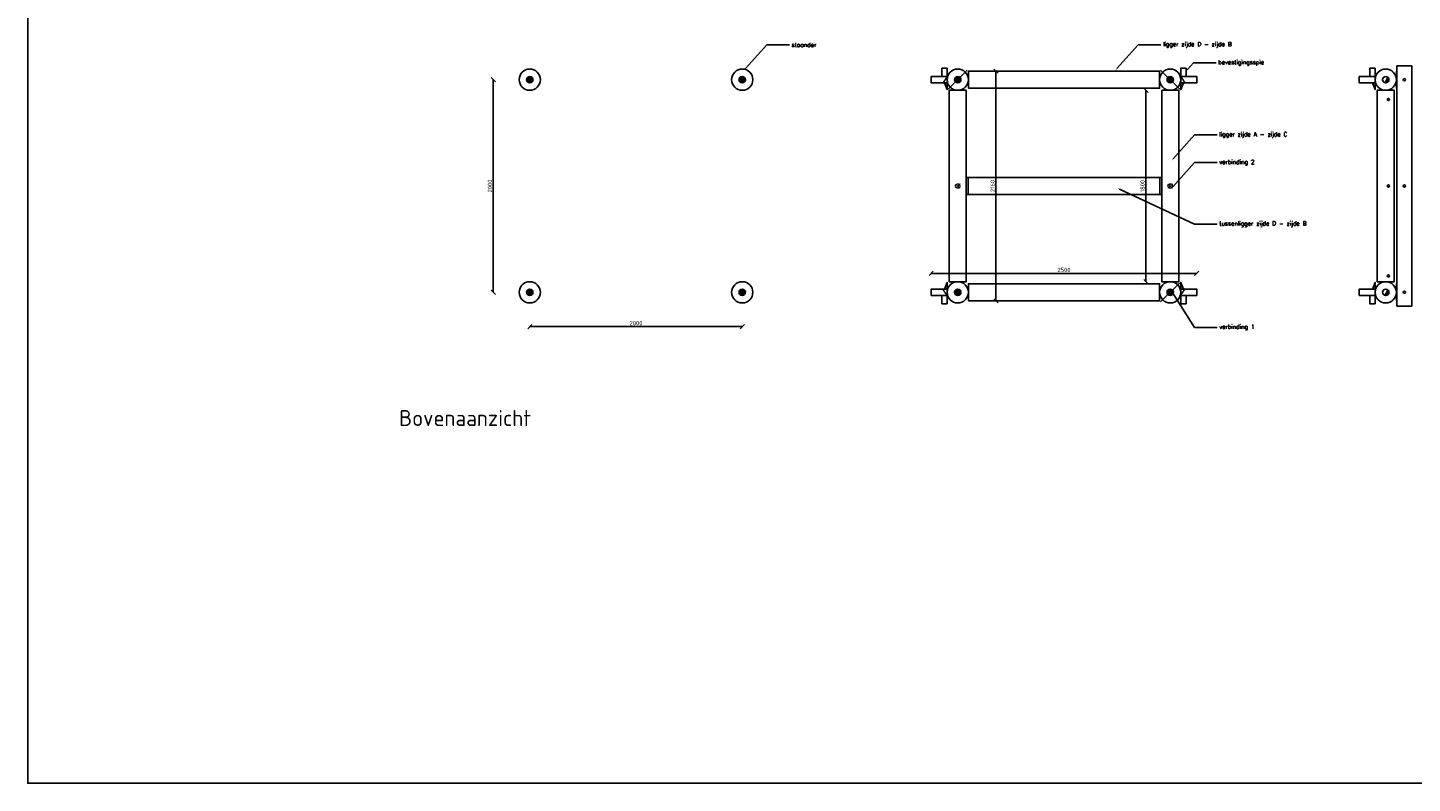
# Model space of a CAD drawing. Header units: metres. Extents: x -170212 to 42557, y -53864 to 18192.
# Tile 4 of 28: x -6987 to 6048, y -3364 to 3743. Entities that reach past the tile are written whole.
import ezdxf
from ezdxf import colors
from ezdxf.entities.mleader import LeaderData, LeaderLine
from ezdxf.math import Vec2, Vec3

# ---------------------------------------------------------------- set-up
doc = ezdxf.new("R2010")
doc.units = ezdxf.units.M
doc.header["$LTSCALE"] = 2
doc.linetypes.add('HIDDEN', pattern=[9.525, 6.35, -3.175])
for name, color, linetype, lineweight in [('N-CO-HC-HOUTVORM_kops-A', 253, 'Continuous', 5), ('N-CO-HC-HOUTVORM_ZICHT_1-G', 30, 'Continuous', 25), ('N-CO-HC-OVERIG MATERIAAL-verbinding-G', 11, 'ZIGZAG', 15), ('X-XX-AL-DETAIL1-T50', 130, 'Continuous', 50)]:
    doc.layers.add(name, color=color, linetype=linetype, lineweight=lineweight)
doc.layers.add('TM00_MAATVOERING', color=7, linetype='Continuous')
doc.styles.add('NLCS-ISO', font='NLCS-ISO.ttf')
doc.styles.add('NLCS-ISO-M50-T50', font='NLCS-ISO.ttf', dxfattribs={"height": 0.25})
doc.styles.add('ROMANS', font='romans.shx')
doc.linetypes.add('ZIGZAG', pattern='A,0.00254,-5.08,[131,ltypeshp.shx,S=5.08,R=0,X=-5.08,Y=0],-10.16,[131,ltypeshp.shx,S=5.08,R=180,X=5.08,Y=0],-5.08', length=20.32254)
doc.dimstyles.new('NLCS RODOR-DIM-020mm', dxfattribs={"dimscale": 20, "dimtxt": 2, "dimasz": 2, "dimexe": 1.25, "dimexo": 0.625, "dimtad": 1, "dimdec": 0, "dimzin": 1, "dimdsep": 46, "dimtxsty": 'NLCS-ISO', "dimblk": 'OBLIQUE', "dimcen": 0, "dimse1": 1, "dimse2": 1, "dimclrd": 256, "dimclre": 1, "dimclrt": 256, "dimadec": 0, "dimazin": 0, "dimtfac": 1, "dimtdec": 0, "dimtmove": 0, "dimatfit": 0, "dimfxl": 1, "dimtolj": 1, "dimtzin": 0, "dimlwd": -1, "dimlwe": -1, "dimarcsym": 0})
pattern_1 = [(60, (0, 0), (-173.205, 100), []), (60, (10, 0), (-173.205, 100), []), (60, (12, 0), (-173.205, 100), []), (60, (24, 0), (-173.205, 100), []), (60, (34, 0), (-173.205, 100), []), (60, (40, 0), (-173.205, 100), []), (60, (42, 0), (-173.205, 100), []), (60, (44, 0), (-173.205, 100), []), (60, (54, 0), (-173.205, 100), []), (60, (56, 0), (-173.205, 100), []), (60, (70, 0), (-173.205, 100), []), (60, (74, 0), (-173.205, 100), []), (60, (80, 0), (-173.205, 100), []), (60, (82, 0), (-173.205, 100), []), (60, (96, 0), (-173.205, 100), []), (60, (98, 0), (-173.205, 100), []), (60, (102, 0), (-173.205, 100), []), (60, (106, 0), (-173.205, 100), []), (60, (116, 0), (-173.205, 100), []), (60, (118, 0), (-173.205, 100), []), (60, (120, 0), (-173.205, 100), []), (60, (132, 0), (-173.205, 100), []), (60, (138, 0), (-173.205, 100), []), (60, (148, 0), (-173.205, 100), []), (60, (150, 0), (-173.205, 100), []), (60, (158, 0), (-173.205, 100), []), (60, (160, 0), (-173.205, 100), []), (60, (162, 0), (-173.205, 100), []), (60, (166, 0), (-173.205, 100), []), (60, (174, 0), (-173.205, 100), []), (60, (176, 0), (-173.205, 100), []), (60, (182, 0), (-173.205, 100), []), (60, (186, 0), (-173.205, 100), []), (60, (192, 0), (-173.205, 100), []), (60, (194, 0), (-173.205, 100), [])]

# ---------------------------------------------------------------- blocks, each defined once
blk = doc.blocks.new('_Oblique')
at = {"color": 0, "linetype": 'ByBlock', "lineweight": -2}
blk.add_line((-0.5, -0.5), (0.5, 0.5), dxfattribs=at)
blk = doc.blocks.new('*D83')
at = {"layer": 'Defpoints', "color": 0, "transparency": 16777216}
for p in [(-2260, 1254), (-260, 1254), (-260, 932)]:
    blk.add_point(p, dxfattribs=at)
at = {"layer": 'TM00_MAATVOERING', "transparency": 16777216}
blk.add_line((-2260, 932), (-260, 932), dxfattribs=at)
at = {"layer": 'TM00_MAATVOERING', "transparency": 16777216, "xscale": 40, "yscale": 40, "zscale": 40, "rotation": 180}
blk.add_blockref('_Oblique', (-2260, 932), dxfattribs=at)
at = {"layer": 'TM00_MAATVOERING', "transparency": 16777216, "xscale": 40, "yscale": 40, "zscale": 40}
blk.add_blockref('_Oblique', (-260, 932), dxfattribs=at)
at = {"layer": 'TM00_MAATVOERING', "transparency": 16777216, "insert": (-1260, 964), "char_height": 40, "attachment_point": 5, "style": 'NLCS-ISO'}
blk.add_mtext('\\A1;2000', dxfattribs=at)
blk = doc.blocks.new('*D84')
at = {"layer": 'Defpoints', "color": 0, "transparency": 16777216}
for p in [(-2604, 3254), (-2260, 3254), (-2260, 1254)]:
    blk.add_point(p, dxfattribs=at)
at = {"layer": 'TM00_MAATVOERING', "transparency": 16777216}
blk.add_line((-2604, 1254), (-2604, 3254), dxfattribs=at)
at = {"layer": 'TM00_MAATVOERING', "transparency": 16777216, "xscale": 40, "yscale": 40, "zscale": 40}
for p, rotation in [((-2604, 3254), 90), ((-2604, 1254), 270)]:
    blk.add_blockref('_Oblique', p, dxfattribs=dict(at, rotation=rotation))
at = {"layer": 'TM00_MAATVOERING', "transparency": 16777216, "insert": (-2636, 2254), "char_height": 40, "attachment_point": 5, "rotation": 90, "style": 'NLCS-ISO'}
blk.add_mtext('\\A1;2000', dxfattribs=at)
blk = doc.blocks.new('*D85')
at = {"layer": 'Defpoints', "color": 0, "transparency": 16777216}
for p in [(4019, 1432), (1519, 1224), (4019, 1224)]:
    blk.add_point(p, dxfattribs=at)
at = {"layer": 'TM00_MAATVOERING', "transparency": 16777216}
blk.add_line((1519, 1432), (4019, 1432), dxfattribs=at)
at = {"layer": 'TM00_MAATVOERING', "transparency": 16777216, "xscale": 40, "yscale": 40, "zscale": 40, "rotation": 180}
blk.add_blockref('_Oblique', (1519, 1432), dxfattribs=at)
at = {"layer": 'TM00_MAATVOERING', "transparency": 16777216, "xscale": 40, "yscale": 40, "zscale": 40}
blk.add_blockref('_Oblique', (4019, 1432), dxfattribs=at)
at = {"layer": 'TM00_MAATVOERING', "transparency": 16777216, "insert": (2769, 1465), "char_height": 40, "attachment_point": 5, "style": 'NLCS-ISO'}
blk.add_mtext('\\A1;2500', dxfattribs=at)
blk = doc.blocks.new('*D86')
at = {"layer": 'Defpoints', "color": 0, "transparency": 16777216}
for p in [(1869, 3334), (2129, 3334), (1869, 1174)]:
    blk.add_point(p, dxfattribs=at)
at = {"layer": 'TM00_MAATVOERING', "transparency": 16777216}
blk.add_line((2129, 1174), (2129, 3334), dxfattribs=at)
at = {"layer": 'TM00_MAATVOERING', "transparency": 16777216, "xscale": 40, "yscale": 40, "zscale": 40}
for p, rotation in [((2129, 3334), 90), ((2129, 1174), 270)]:
    blk.add_blockref('_Oblique', p, dxfattribs=dict(at, rotation=rotation))
at = {"layer": 'TM00_MAATVOERING', "transparency": 16777216, "insert": (2097, 2254), "char_height": 40, "attachment_point": 5, "rotation": 90, "style": 'NLCS-ISO'}
blk.add_mtext('\\A1;2160', dxfattribs=at)
blk = doc.blocks.new('*D112')
at = {"layer": 'Defpoints', "color": 0, "transparency": 16777216}
for p in [(3849, 3154), (3541, 1354), (3849, 1354)]:
    blk.add_point(p, dxfattribs=at)
at = {"layer": 'TM00_MAATVOERING', "transparency": 16777216}
blk.add_line((3541, 3154), (3541, 1354), dxfattribs=at)
at = {"layer": 'TM00_MAATVOERING', "transparency": 16777216, "xscale": 40, "yscale": 40, "zscale": 40}
for p, rotation in [((3541, 3154), 90), ((3541, 1354), 270)]:
    blk.add_blockref('_Oblique', p, dxfattribs=dict(at, rotation=rotation))
at = {"layer": 'TM00_MAATVOERING', "transparency": 16777216, "insert": (3508, 2254), "char_height": 40, "attachment_point": 5, "rotation": 90, "style": 'NLCS-ISO'}
blk.add_mtext('\\A1;1800', dxfattribs=at)

msp = doc.modelspace()

# ---------------------------------------------------------------- hatches: boundary and pattern name
at = {"layer": 'N-CO-HC-HOUTVORM_kops-A'}
h = msp.add_hatch(dxfattribs=at)
h.set_pattern_fill('KOPSHOUT', color=256, scale=2)
h.set_pattern_definition(pattern_1)
edge = h.paths.add_edge_path()
edge.add_arc((-2260.2, 3254), 30, 0, 360)
h = msp.add_hatch(dxfattribs=at)
h.set_pattern_fill('KOPSHOUT', color=256, scale=2)
h.set_pattern_definition(pattern_1)
edge = h.paths.add_edge_path()
edge.add_arc((-260.2, 3254), 30, 0, 360)
h = msp.add_hatch(dxfattribs=at)
h.set_pattern_fill('KOPSHOUT', color=256, scale=2)
h.set_pattern_definition(pattern_1)
edge = h.paths.add_edge_path()
edge.add_arc((1769.1, 3254), 30, 0, 360)
h = msp.add_hatch(dxfattribs=at)
h.set_pattern_fill('KOPSHOUT', color=256, scale=2)
h.set_pattern_definition(pattern_1)
edge = h.paths.add_edge_path()
edge.add_arc((3769.1, 3254), 30, 0, 360)
h = msp.add_hatch(dxfattribs=at)
h.set_pattern_fill('KOPSHOUT', color=256, scale=2)
h.set_pattern_definition(pattern_1)
edge = h.paths.add_edge_path()
edge.add_arc((5798.4, 3254), 30, 0, 360)
h = msp.add_hatch(dxfattribs=at)
h.set_pattern_fill('KOPSHOUT', color=256, scale=2)
h.set_pattern_definition(pattern_1)
edge = h.paths.add_edge_path()
edge.add_arc((-2260.2, 1254), 30, 0, 360)
h = msp.add_hatch(dxfattribs=at)
h.set_pattern_fill('KOPSHOUT', color=256, scale=2)
h.set_pattern_definition(pattern_1)
edge = h.paths.add_edge_path()
edge.add_arc((-260.2, 1254), 30, 0, 360)
h = msp.add_hatch(dxfattribs=at)
h.set_pattern_fill('KOPSHOUT', color=256, scale=2)
h.set_pattern_definition(pattern_1)
edge = h.paths.add_edge_path()
edge.add_arc((1769.1, 1254), 30, 0, 360)
h = msp.add_hatch(dxfattribs=at)
h.set_pattern_fill('KOPSHOUT', color=256, scale=2)
h.set_pattern_definition(pattern_1)
edge = h.paths.add_edge_path()
edge.add_arc((3769.1, 1254), 30, 0, 360)
h = msp.add_hatch(dxfattribs=at)
h.set_pattern_fill('KOPSHOUT', color=256, scale=2)
h.set_pattern_definition(pattern_1)
edge = h.paths.add_edge_path()
edge.add_arc((5798.4, 1254), 30, 0, 360)

# ---------------------------------------------------------------- linework, layer by layer
at = {"color": 1}
msp.add_lwpolyline([(-6987.3, 18191.9), (32782, 18191.9), (32782, -3364.5), (-6987.3, -3364.5)], close=True, dxfattribs=at)
at = {"layer": 'N-CO-HC-HOUTVORM_ZICHT_1-G'}
for points in [[(1673.6, 3283.6), (1519.1, 3283.6), (1519.1, 3223.6), (1673.8, 3223.6)], [(1644.2, 3223.6), (1669.1, 3161.5), (1669.1, 3161.5), (1669.1, 3361.5), (1619.1, 3361.5), (1619.1, 3286.5), (1620.2, 3283.6)], [(1864.4, 3223.6), (1869.1, 3223.6), (1869.1, 3283.6), (1864.6, 3283.6)], [(1869.1, 3203.6), (1869.1, 3303.6)], [(1869.1, 3203.6), (1869.1, 3303.6)], [(3669.1, 3203.6), (3669.1, 3303.6)], [(3673.8, 3223.6), (3669.1, 3223.6), (3669.1, 3283.6), (3673.6, 3283.6)], [(3864.6, 3283.6), (4019.1, 3283.6), (4019.1, 3223.6), (3864.4, 3223.6)], [(3893.9, 3223.6), (3869.1, 3161.5), (3869.1, 3161.5), (3869.1, 3361.5), (3919.1, 3361.5), (3919.1, 3286.5), (3917.9, 3283.6)], [(5702.9, 3283.6), (5548.4, 3283.6), (5548.4, 3223.6), (5703.1, 3223.6)], [(5673.6, 3223.6), (5698.4, 3161.5), (5698.4, 3161.5), (5698.4, 3361.5), (5648.4, 3361.5), (5648.4, 3286.5), (5649.6, 3283.6)], [(5893.7, 3223.6), (5898.4, 3223.6), (5898.4, 3283.6), (5893.9, 3283.6)], [(5903.4, 3334), (5898.4, 3334), (5898.4, 3174), (5903.4, 3174)], [(5898.4, 3203.6), (5898.4, 3303.6)], [(5898.4, 3203.6), (5898.4, 3303.6)], [(1799.1, 3158.6), (1799.1, 3154), (1739.1, 3154), (1739.1, 3158.6)], [(3739.1, 3158.6), (3739.1, 3154), (3799.1, 3154), (3799.1, 3158.6)], [(5828.4, 3158.6), (5828.4, 3154), (5768.4, 3154), (5768.4, 3158.6)], [(1848.8, 2174.4), (1867, 2174.4), (1867, 2334.4), (1849.1, 2334.4)], [(3689.3, 2174.4), (3671.2, 2174.4), (3671.2, 2334.4), (3689.1, 2334.4)], [(1644.2, 1284.4), (1669.1, 1346.5), (1669.1, 1346.5), (1669.1, 1146.5), (1619.1, 1146.5), (1619.1, 1221.5), (1620.2, 1224.4)], [(1799.1, 1349.4), (1799.1, 1354), (1739.1, 1354), (1739.1, 1349.4)], [(1869.1, 1304.4), (1869.1, 1204.4)], [(1869.1, 1304.4), (1869.1, 1204.4)], [(1869.1, 1203.6), (1869.1, 1303.6)], [(3669.1, 1304.4), (3669.1, 1204.4)], [(3669.1, 1203.6), (3669.1, 1303.6)], [(3739.1, 1349.4), (3739.1, 1354), (3799.1, 1354), (3799.1, 1349.4)], [(3893.9, 1284.4), (3869.1, 1346.5), (3869.1, 1346.5), (3869.1, 1146.5), (3919.1, 1146.5), (3919.1, 1221.5), (3917.9, 1224.4)], [(5673.6, 1284.4), (5698.4, 1346.5), (5698.4, 1346.5), (5698.4, 1146.5), (5648.4, 1146.5), (5648.4, 1221.5), (5649.6, 1224.4)], [(5828.4, 1349.4), (5828.4, 1354), (5768.4, 1354), (5768.4, 1349.4)], [(5903.4, 1334), (5898.4, 1334), (5898.4, 1174), (5903.4, 1174)], [(5898.4, 1304.4), (5898.4, 1204.4)], [(5898.4, 1304.4), (5898.4, 1204.4)], [(5898.4, 1203.6), (5898.4, 1303.6)], [(1673.6, 1224.4), (1519.1, 1224.4), (1519.1, 1284.4), (1673.8, 1284.4)], [(1864.4, 1284.4), (1869.1, 1284.4), (1869.1, 1224.4), (1864.6, 1224.4)], [(3673.8, 1284.4), (3669.1, 1284.4), (3669.1, 1224.4), (3673.6, 1224.4)], [(3864.6, 1224.4), (4019.1, 1224.4), (4019.1, 1284.4), (3864.4, 1284.4)], [(5702.9, 1224.4), (5548.4, 1224.4), (5548.4, 1284.4), (5703.1, 1284.4)], [(5893.7, 1284.4), (5898.4, 1284.4), (5898.4, 1224.4), (5893.9, 1224.4)]]:
    msp.add_lwpolyline(points, dxfattribs=at)
for points in [[(1869.1, 3174), (3669.1, 3174), (3669.1, 3334), (1869.1, 3334)], [(5903.4, 3384), (5903.4, 1124), (6043.4, 1124), (6043.4, 3384)], [(1689.1, 3154), (1689.1, 1354), (1849.1, 1354), (1849.1, 3154)], [(3689.1, 3154), (3689.1, 1354), (3849.1, 1354), (3849.1, 3154)], [(5718.4, 3154), (5718.4, 1354), (5878.4, 1354), (5878.4, 3154)], [(1867, 2174.4), (3671.2, 2174.4), (3671.2, 2334.4), (1867, 2334.4)], [(1869.1, 1174), (3669.1, 1174), (3669.1, 1334), (1869.1, 1334)]]:
    msp.add_lwpolyline(points, close=True, dxfattribs=at)
for centre, radius in [((-2260.2, 3254), 100), ((-2260.2, 3254), 30), ((-260.2, 3254), 100), ((-260.2, 3254), 30), ((1769.1, 3254), 100), ((1769.1, 3254), 30), ((3769.1, 3254), 100), ((3769.1, 3254), 30), ((5798.4, 3254), 100), ((5798.4, 3254), 30), ((5973.4, 3253.6), 10), ((5823.4, 3067.5), 10), ((5823.4, 2254.4), 10), ((5973.4, 2254.4), 10), ((-2260.2, 1254), 100), ((-260.2, 1254), 100), ((1769.1, 1254), 100), ((3769.1, 1254), 100), ((5798.4, 1254), 100), ((5823.4, 1408.2), 10), ((-2260.2, 1254), 30), ((-260.2, 1254), 30), ((1769.1, 1254), 30), ((3769.1, 1254), 30), ((5798.4, 1254), 30), ((5973.4, 1254.4), 10)]:
    msp.add_circle(centre, radius, dxfattribs=at)
at = {"layer": 'N-CO-HC-OVERIG MATERIAAL-verbinding-G', "ltscale": 0.5}
for p, q in [((1669.1, 3283.6), (1626.8, 3216.8)), ((1679.1, 3164), (1859.1, 3344)), ((1679.1, 3164), (1859.1, 3344)), ((3859.1, 3164), (3679.1, 3344)), ((3869.1, 3283.6), (3911.4, 3216.8)), ((3859.1, 1344), (3679.1, 1164)), ((1669.1, 1224.4), (1626.8, 1291.2)), ((3869.1, 1224.4), (3911.4, 1291.2))]:
    msp.add_line(p, q, dxfattribs=at)
at = {"layer": 'N-CO-HC-OVERIG MATERIAAL-verbinding-G', "linetype": 'HIDDEN', "ltscale": 0.5}
for p, q in [((1749.9, 2273.2), (1788.3, 2234.8)), ((1788.3, 2273.2), (1749.9, 2234.8)), ((3788.3, 2273.2), (3749.9, 2234.8)), ((3749.9, 2273.2), (3788.3, 2234.8))]:
    msp.add_line(p, q, dxfattribs=at)
for centre in [(1769.1, 2254), (3769.1, 2254)]:
    msp.add_circle(centre, 21.2, dxfattribs=at)

# ---------------------------------------------------------------- texts
at = {"layer": 'X-XX-AL-DETAIL1-T50', "insert": (-3489.9, 146), "char_height": 150, "attachment_point": 1, "style": 'NLCS-ISO-M50-T50'}
msp.add_mtext_dynamic_manual_height_columns('{\\C3;Bovenaanzicht}', width=2003051.232, gutter_width=1250, heights=[0], dxfattribs=at)

# ---------------------------------------------------------------- dimensions: what is measured, and where the dimension line sits
at = {"layer": 'TM00_MAATVOERING'}
for base, p1, p2, picture, middle in [((-2603.6, 3254), (-2260.2, 1254), (-2260.2, 3254), '*D84', (-2636.1, 2254)), ((2129.3, 3334), (1869.1, 1174), (1869.1, 3334), '*D86', (2096.8, 2254)), ((3540.9, 1354), (3849.1, 3154), (3849.1, 1354), '*D112', (3508.4, 2254))]:
    dim = msp.add_linear_dim(base=base, p1=p1, p2=p2, angle=90, dimstyle='NLCS RODOR-DIM-020mm', dxfattribs=at)
    dim.commit()
    dim.dimension.update_dxf_attribs({"geometry": picture, "text_midpoint": middle})
for base, p1, p2, picture, middle in [((4019.1, 1432.3), (1519.1, 1224.4), (4019.1, 1224.4), '*D85', (2769.1, 1464.8)), ((-260.2, 931.9), (-2260.2, 1254), (-260.2, 1254), '*D83', (-1260.2, 964.4))]:
    dim = msp.add_linear_dim(base=base, p1=p1, p2=p2, dimstyle='NLCS RODOR-DIM-020mm', dxfattribs=at)
    dim.commit()
    dim.dimension.update_dxf_attribs({"geometry": picture, "text_midpoint": middle})

# ---------------------------------------------------------------- leaders
ml = msp.add_multileader_mtext('Standard')
ml.set_content('staander', color=2, style='ROMANS')
ml.set_leader_properties(color=1)
ml.build(insert=Vec2(0, 0))
ml.multileader.update_dxf_attribs({"has_dogleg": 0, "text_left_attachment_type": 3, "text_right_attachment_type": 3, "dogleg_length": 0.36, "arrow_head_size": 20, "scale": 20})
ctx = ml.context
ctx.base_point, ctx.scale, ctx.char_height, ctx.arrow_head_size, ctx.landing_gap_size, ctx.plane_origin = Vec3(184.5, 3581.9), 20, 40, 20, 20, Vec3(-242.6, 3343.6)
ctx.left_attachment, ctx.right_attachment = 3, 3
notes = []
notes.append((ctx, [(0, (1, 1, 0), (177.3, 3581.9), (1, 0), 7.2, [(0, [(-242.6, 3343.6), (-28.4, 3581.9)], 0, [])])]))
ctx.mtext.insert, ctx.mtext.flow_direction = Vec3(204.5, 3601.9), 5
ml = msp.add_multileader_mtext('Standard')
ml.set_content('ligger zijde D - zijde B', color=2, style='ROMANS')
ml.set_leader_properties(color=1)
ml.build(insert=Vec2(0, 0))
ml.multileader.update_dxf_attribs({"has_dogleg": 0, "text_left_attachment_type": 3, "text_right_attachment_type": 3, "dogleg_length": 0.36, "arrow_head_size": 20, "scale": 20})
ctx = ml.context
ctx.base_point, ctx.scale, ctx.char_height, ctx.arrow_head_size, ctx.landing_gap_size, ctx.plane_origin = Vec3(3681.1, 3581.9), 20, 40, 20, 20, Vec3(3254, 3343.6)
ctx.left_attachment, ctx.right_attachment = 3, 3
notes.append((ctx, [(0, (1, 1, 0), (3673.9, 3581.9), (1, 0), 7.2, [(0, [(3254, 3343.6), (3468.2, 3581.9)], 0, [])])]))
ctx.mtext.insert, ctx.mtext.flow_direction = Vec3(3701.1, 3608.5), 5
ml = msp.add_multileader_mtext('Standard')
ml.set_content('bevestigingsspie', color=2, style='ROMANS')
ml.set_leader_properties(color=1)
ml.build(insert=Vec2(0, 0))
ml.multileader.update_dxf_attribs({"has_dogleg": 0, "text_left_attachment_type": 3, "text_right_attachment_type": 3, "dogleg_length": 0.36, "arrow_head_size": 20, "scale": 20})
ctx = ml.context
ctx.base_point, ctx.scale, ctx.char_height, ctx.arrow_head_size, ctx.landing_gap_size, ctx.plane_origin = Vec3(4201.1, 3412.2), 20, 40, 20, 20, Vec3(3774.1, 3173.9)
ctx.left_attachment, ctx.right_attachment = 3, 3
notes.append((ctx, [(0, (1, 1, 0), (4193.9, 3412.2), (1, 0), 7.2, [(0, [(3919.1, 3335.2), (3988.3, 3412.2)], 0, [])])]))
ctx.mtext.insert, ctx.mtext.flow_direction = Vec3(4221.1, 3438.8), 5
ml = msp.add_multileader_mtext('Standard')
ml.set_content('ligger zijde A - zijde C', color=2, style='ROMANS')
ml.set_leader_properties(color=1)
ml.build(insert=Vec2(0, 0))
ml.multileader.update_dxf_attribs({"has_dogleg": 0, "text_left_attachment_type": 3, "text_right_attachment_type": 3, "dogleg_length": 0.36, "arrow_head_size": 20, "scale": 20})
ctx = ml.context
ctx.base_point, ctx.scale, ctx.char_height, ctx.arrow_head_size, ctx.landing_gap_size, ctx.plane_origin = Vec3(4210.6, 2734.5), 20, 40, 20, 20, Vec3(3783.6, 2496.2)
ctx.left_attachment, ctx.right_attachment = 3, 3
notes.append((ctx, [(0, (1, 1, 0), (4203.4, 2734.5), (1, 0), 7.2, [(0, [(3783.6, 2496.2), (3997.8, 2734.5)], 0, [])])]))
ctx.mtext.insert, ctx.mtext.flow_direction = Vec3(4230.6, 2761.1), 5
ml = msp.add_multileader_mtext('Standard')
ml.set_content('verbinding 2', color=2, style='ROMANS')
ml.set_leader_properties(color=1)
ml.build(insert=Vec2(0, 0))
ml.multileader.update_dxf_attribs({"has_dogleg": 0, "text_left_attachment_type": 3, "text_right_attachment_type": 3, "dogleg_length": 0.36, "arrow_head_size": 20, "scale": 20})
ctx = ml.context
ctx.base_point, ctx.scale, ctx.char_height, ctx.arrow_head_size, ctx.landing_gap_size, ctx.plane_origin = Vec3(4210.6, 2473.8), 20, 40, 20, 20, Vec3(3783.6, 2235.5)
ctx.left_attachment, ctx.right_attachment = 3, 3
notes.append((ctx, [(0, (1, 1, 0), (4203.4, 2473.8), (1, 0), 7.2, [(0, [(3783.6, 2235.5), (3997.8, 2473.8)], 0, [])])]))
ctx.mtext.insert, ctx.mtext.flow_direction = Vec3(4230.6, 2500.5), 5
ml = msp.add_multileader_mtext('Standard')
ml.set_content('tussenligger zijde D - zijde B', color=2, style='ROMANS')
ml.set_leader_properties(color=1)
ml.build(insert=Vec2(0, 0))
ml.multileader.update_dxf_attribs({"has_dogleg": 0, "text_left_attachment_type": 3, "text_right_attachment_type": 3, "dogleg_length": 0.36, "arrow_head_size": 20, "scale": 20})
ctx = ml.context
ctx.base_point, ctx.scale, ctx.char_height, ctx.arrow_head_size, ctx.landing_gap_size, ctx.plane_origin = Vec3(4210.6, 1895), 20, 40, 20, 20, Vec3(3783.6, 1656.8)
ctx.left_attachment, ctx.right_attachment = 3, 3
notes.append((ctx, [(0, (1, 1, 0), (4203.4, 1895), (1, 0), 7.2, [(0, [(3274.1, 2233.3), (3997.8, 1895)], 0, [])])]))
ctx.mtext.insert, ctx.mtext.flow_direction = Vec3(4230.6, 1921.7), 5
ml = msp.add_multileader_mtext('Standard')
ml.set_content('verbinding 1', color=2, style='ROMANS')
ml.set_leader_properties(color=1)
ml.build(insert=Vec2(0, 0))
ml.multileader.update_dxf_attribs({"has_dogleg": 0, "text_left_attachment_type": 3, "text_right_attachment_type": 3, "dogleg_length": 0.36, "arrow_head_size": 20, "scale": 20})
ctx = ml.context
ctx.base_point, ctx.scale, ctx.char_height, ctx.arrow_head_size, ctx.landing_gap_size, ctx.plane_origin = Vec3(4210.6, 923.6), 20, 40, 20, 20, Vec3(3783.6, 685.4)
ctx.left_attachment, ctx.right_attachment = 3, 3
notes.append((ctx, [(0, (1, 1, 0), (4203.4, 923.6), (1, 0), 7.2, [(0, [(3784.5, 1261.9), (3997.8, 923.6)], 0, [])])]))
ctx.mtext.insert, ctx.mtext.flow_direction = Vec3(4230.6, 950.3), 5
for ctx, leaders in notes:
    for number, flags, end, landing, length, lines in leaders:
        leader = LeaderData()
        leader.index, (leader.has_last_leader_line, leader.has_dogleg_vector, leader.attachment_direction) = number, flags
        leader.last_leader_point, leader.dogleg_vector, leader.dogleg_length = Vec3(end), Vec3(landing), length
        for number, points, colour, breaks in lines:
            line = LeaderLine()
            line.index, line.vertices, line.color, line.breaks = number, Vec3.list(points), colors.encode_raw_color(colour), breaks
            leader.lines.append(line)
        ctx.leaders.append(leader)

doc.saveas('drawing.dxf')
